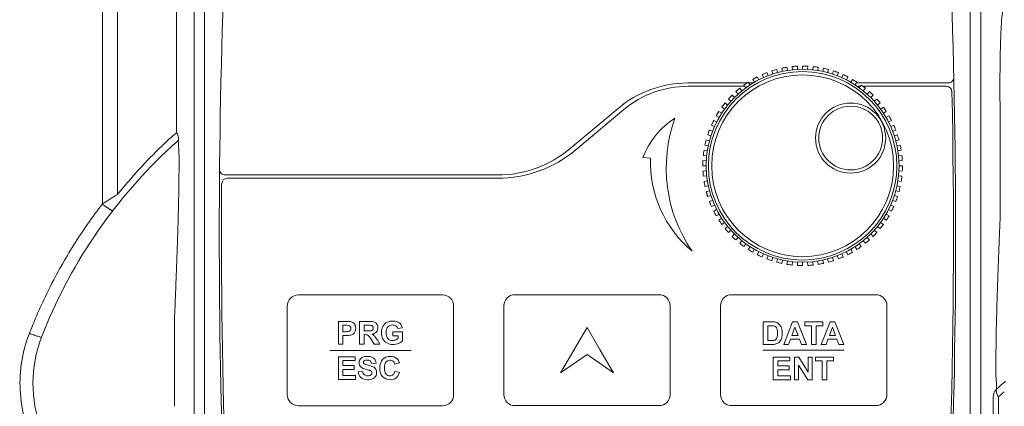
# Model space of a CAD drawing. Header units: millimetres. Extents: x -473 to 23648, y -382 to 1866.
# Tile 191 of 256: x 6245 to 6334, y 291 to 326. Entities that reach past the tile are written whole.
import ezdxf

# ---------------------------------------------------------------- set-up
doc = ezdxf.new("R2010")
doc.units = ezdxf.units.MM
doc.header["$LTSCALE"] = 80
doc.layers.get('0').update_dxf_attribs({"linetype": 'CONTINUOUS'})
doc.layers.add('09_ALL_ROUNDS', color=7, linetype='CONTINUOUS')
doc.layers.add('layer 1', color=7, linetype='CONTINUOUS')

msp = doc.modelspace()

# ---------------------------------------------------------------- linework, layer by layer
at = {"color": 0, "linetype": 'Continuous', "lineweight": 0}
for p, q in [((6261, 359.819), (6261, 254.419)), ((6261.951, 359.82), (6261.951, 254.42)), ((6330.997, 254.42), (6330.997, 359.82)), ((6331.948, 254.42), (6331.948, 359.82)), ((6313.093, 321.646), (6313.545, 321.78)), ((6314.003, 321.89), (6314.466, 321.976)), ((6314.933, 322.038), (6315.403, 322.075)), ((6316.815, 322.038), (6317.282, 321.976)), ((6317.745, 321.89), (6318.203, 321.78)), ((6318.655, 321.646), (6319.099, 321.489)), ((6310.859, 320.557), (6305.534, 320.557)), ((6310.584, 320.368), (6310.972, 320.635)), ((6311.415, 320.557), (6311.023, 320.557)), ((6311.374, 320.881), (6311.788, 321.106)), ((6320.374, 320.881), (6320.776, 320.635)), ((6329.013, 320.557), (6320.725, 320.557)), ((6310.664, 320.257), (6305.534, 320.257)), ((6309.852, 319.775), (6310.21, 320.081)), ((6321.084, 320.257), (6320.8, 320.257)), ((6321.164, 320.368), (6321.538, 320.081)), ((6328.842, 320.257), (6321.308, 320.257)), ((6321.896, 319.775), (6322.238, 319.451)), ((6308.593, 318.377), (6308.88, 318.751)), ((6299.235, 318.265), (6294.92, 314.644)), ((6299.749, 318.152), (6295.434, 314.531)), ((6308.08, 317.587), (6308.326, 317.989)), ((6323.155, 318.377), (6323.422, 317.989)), ((6307.652, 316.748), (6307.855, 317.173)), ((6333.702, 308.832), (6333.702, 316.92)), ((6306.874, 313.087), (6306.886, 313.558)), ((6288.363, 312.257), (6263.801, 312.257)), ((6288.363, 311.957), (6263.991, 311.957)), ((6307.314, 310.306), (6307.181, 310.758)), ((6253.989, 310.439), (6254.099, 310.508)), ((6259.246, 299.48), (6259.246, 291.392)), ((6333.063, 292.238), (6333.062, 252.821))]:
    msp.add_line(p, q, dxfattribs=at)
for radius in [8.5, 8.2]:
    msp.add_circle((6315.874, 313.087), radius, dxfattribs=at)
for centre, radius, start, end in [((6886.074, 306.922), 622.8, 175.51072, 184.474232), ((5706.874, 306.922), 622.8, 355.525768, 4.48928), ((6315.874, 313.087), 9, 111, 114), ((6315.874, 313.087), 9, 87, 90), ((6305.534, 310.757), 9.8, 90, 130), ((6315.874, 313.087), 9, 63, 66), ((6329.013, 321.057), 0.5, 270, 1.30158), ((6305.534, 311.257), 9, 90, 130), ((5706.874, 306.922), 622.6, 355.525768, 1.182237), ((6328.842, 319.757), 0.5, 1.18224, 90), ((6315.874, 313.087), 9, 135, 138), ((6315.874, 313.087), 9, 39, 42), ((6315.874, 313.087), 9, 27, 30), ((6274.032, 298.67), 22.722, 130.0006, 130.99434), ((6315.874, 313.087), 9, 21, 24), ((6274.801, 297.8), 23.883, 131.7437, 133.41933), ((6274.344, 298.31), 23.199, 130.99352, 131.73918), ((6274.551, 297.528), 23.28, 130.12055, 131.79684), ((6315.874, 313.087), 9, 15, 18), ((6290.143, 281.003), 46, 133.40868, 158.81927), ((6290.699, 280.993), 47.017, 133.9097, 141.11673), ((6290.693, 281), 47.009, 133.41384, 133.9098), ((6275.316, 296.68), 24.422, 132.51038, 133.41026), ((6274.999, 297.025), 23.954, 131.79229, 132.50975), ((6288.363, 322.457), 10.2, 270, 310), ((6288.363, 322.957), 11, 270, 310), ((6315.874, 313.087), 9, 9, 12), ((6315.874, 313.087), 9, 4.49986, 6), ((6263.801, 312.757), 0.5, 179.46272, 270), ((6315.874, 313.087), 9, 357, 0), ((6263.991, 311.457), 0.5, 90, 179.58228), ((6315.874, 313.087), 9, 352.49999, 354), ((6886.074, 306.922), 622.6, 179.582278, 184.474232), ((6315.874, 313.087), 9, 345, 348), ((6315.874, 313.087), 9, 339, 342), ((6315.874, 313.087), 9, 333, 336), ((6315.874, 313.087), 9, 321, 322.49999), ((6315.874, 313.087), 9, 310.5, 312), ((6315.874, 313.087), 9, 280.49999, 282), ((6257.974, 293.469), 11.5, 158.81927, 242.18186), ((6318.26, 310.949), 23.493, 310.11726, 311.80724), ((6317.813, 311.452), 24.166, 311.80281, 312.55348), ((6318.802, 309.795), 22.914, 309.98327, 310.96195), ((6318.493, 310.151), 23.385, 310.9613, 311.73677)]:
    msp.add_arc(centre, radius, start, end, dxfattribs=at)
for points, knots in [([(6259.426, 316.075), (6259.426, 319.028), (6259.427, 325.183), (6259.428, 334.643), (6259.429, 344.431), (6259.429, 351.016), (6259.429, 354.296)], [0, 0, 0, 0, 8.858899, 18.463337, 28.381999, 38.220486, 38.220486, 38.220486, 38.220486]), ([(6252.736, 309.642), (6252.736, 311.989), (6252.735, 316.575), (6252.734, 323.388), (6252.734, 330.138), (6252.734, 337.048), (6252.734, 344.296), (6252.734, 349.258), (6252.734, 351.821)], [0, 0, 0, 0, 7.04184, 13.757592, 20.438047, 27.293405, 34.488366, 42.179679, 42.179679, 42.179679, 42.179679]), ([(6254.099, 310.508), (6254.099, 313.232), (6254.1, 318.572), (6254.1, 326.563), (6254.1, 334.61), (6254.1, 343.041), (6254.1, 348.822), (6254.1, 351.821)], [0, 0, 0, 0, 8.17278, 16.020098, 23.972906, 32.314085, 41.313525, 41.313525, 41.313525, 41.313525]), ([(6333.702, 316.92), (6333.685, 317.624), (6333.666, 319.022), (6333.665, 321.053), (6333.687, 322.904), (6333.725, 324.437), (6333.776, 325.575), (6333.821, 326.332), (6333.878, 326.76), (6333.906, 326.963), (6333.938, 327.013)], [0, 0, 0, 0, 2.111983, 4.195562, 6.091027, 7.667992, 8.792091, 9.516188, 9.928383, 10.106499, 10.106499, 10.106499, 10.106499]), ([(6259.426, 316.075), (6259.487, 315.981), (6259.569, 315.796), (6259.632, 315.538), (6259.591, 315.378), (6259.55, 315.33)], [0, 0, 0, 0, 0.3365161, 0.6009889, 0.7903306, 0.7903306, 0.7903306, 0.7903306]), ([(6259.55, 315.33), (6259.612, 315.238), (6259.59, 314.821), (6259.665, 314.005), (6259.642, 312.618), (6259.632, 310.845), (6259.584, 308.884), (6259.53, 306.972), (6259.47, 305.204), (6259.41, 303.58), (6259.353, 302.098), (6259.298, 300.747), (6259.263, 299.889), (6259.246, 299.48)], [0, 0, 0, 0, 0.333973, 1.157276, 2.533684, 4.445184, 6.49817, 8.411551, 10.183629, 11.805515, 13.286452, 14.634803, 15.862276, 15.862276, 15.862276, 15.862276]), ([(6252.736, 309.642), (6252.878, 309.734), (6253.173, 309.925), (6253.591, 310.191), (6253.868, 310.364), (6253.989, 310.439)], [0, 0, 0, 0, 0.507142, 1.056261, 1.485257, 1.485257, 1.485257, 1.485257]), ([(6246.154, 297.982), (6246.692, 299.366), (6247.905, 302.093), (6250.107, 305.997), (6251.821, 308.455), (6252.736, 309.642)], [0, 0, 0, 0, 4.455599, 8.936024, 13.430127, 13.430127, 13.430127, 13.430127]), ([(6252.736, 309.642), (6252.845, 309.556), (6253.048, 309.405), (6253.343, 309.189), (6253.513, 309.107), (6253.651, 309.009), (6253.67, 309.034)], [0, 0, 0, 0, 0.415427, 0.778277, 1.026287, 1.120603, 1.120603, 1.120603, 1.120603]), ([(6333.398, 292.983), (6333.336, 293.076), (6333.358, 293.494), (6333.283, 294.311), (6333.305, 295.698), (6333.316, 297.472), (6333.364, 299.432), (6333.419, 301.343), (6333.478, 303.11), (6333.538, 304.733), (6333.595, 306.215), (6333.65, 307.566), (6333.685, 308.423), (6333.702, 308.832)], [0, 0, 0, 0, 0.335352, 1.159883, 2.537421, 4.448974, 6.501051, 8.413475, 10.18468, 11.805808, 13.286094, 14.633892, 15.860899, 15.860899, 15.860899, 15.860899]), ([(6251.993, 282.41), (6251.226, 282.813), (6249.772, 283.782), (6247.945, 285.648), (6246.543, 287.846), (6245.625, 290.286), (6245.229, 292.871), (6245.379, 295.485), (6245.84, 297.174), (6246.154, 297.982)], [0, 0, 0, 0, 2.600735, 5.197227, 7.779768, 10.367086, 12.961359, 15.568157, 18.168269, 18.168269, 18.168269, 18.168269]), ([(6246.154, 297.982), (6246.286, 297.929), (6246.53, 297.839), (6246.885, 297.699), (6247.075, 297.674), (6247.239, 297.594), (6247.251, 297.624)], [0, 0, 0, 0, 0.42671, 0.803437, 1.061829, 1.156973, 1.156973, 1.156973, 1.156973]), ([(6333.063, 292.238), (6333.063, 292.331), (6333.09, 292.519), (6333.206, 292.777), (6333.328, 292.921), (6333.398, 292.983)], [0, 0, 0, 0, 0.2795448, 0.5592186, 0.8389869, 0.8389869, 0.8389869, 0.8389869]), ([(6333.525, 292.238), (6333.464, 292.332), (6333.381, 292.517), (6333.318, 292.775), (6333.357, 292.935), (6333.398, 292.983)], [0, 0, 0, 0, 0.3374737, 0.6023862, 0.7912452, 0.7912452, 0.7912452, 0.7912452]), ([(6333.525, 292.238), (6333.526, 289.98), (6333.527, 285.686), (6333.528, 279.549), (6333.53, 273.997), (6333.531, 268.961), (6333.533, 264.379), (6333.535, 260.198), (6333.537, 256.389), (6333.538, 253.97), (6333.539, 252.82)], [0, 0, 0, 0, 6.772689, 12.88158, 18.412822, 23.426777, 27.989687, 32.160662, 35.968839, 39.417299, 39.417299, 39.417299, 39.417299])]:
    msp.add_open_spline(points, degree=3, knots=knots, dxfattribs=at)
at = {"layer": '09_ALL_ROUNDS', "color": 0, "linetype": 'Continuous', "lineweight": 0}
for p, q in [((6312.649, 321.489), (6312.756, 321.209)), ((6313.186, 321.361), (6313.093, 321.646)), ((6313.545, 321.78), (6313.622, 321.49)), ((6314.065, 321.597), (6314.003, 321.89)), ((6314.466, 321.976), (6314.513, 321.68)), ((6314.965, 321.739), (6314.933, 322.038)), ((6315.403, 322.075), (6315.419, 321.775)), ((6315.874, 321.787), (6315.874, 322.087)), ((6316.345, 322.075), (6316.329, 321.775)), ((6316.783, 321.739), (6316.815, 322.038)), ((6317.282, 321.976), (6317.235, 321.68)), ((6317.683, 321.597), (6317.745, 321.89)), ((6318.203, 321.78), (6318.126, 321.49)), ((6318.562, 321.361), (6318.655, 321.646)), ((6319.099, 321.489), (6318.992, 321.209)), ((6310.972, 320.635), (6311.136, 320.383)), ((6311.524, 320.621), (6311.374, 320.881)), ((6311.788, 321.106), (6311.924, 320.839)), ((6312.335, 321.035), (6312.213, 321.309)), ((6319.413, 321.035), (6319.535, 321.309)), ((6319.96, 321.106), (6319.824, 320.839)), ((6320.224, 320.621), (6320.374, 320.881)), ((6320.776, 320.635), (6320.612, 320.383)), ((6310.053, 319.552), (6309.852, 319.775)), ((6310.21, 320.081), (6310.399, 319.848)), ((6310.76, 320.125), (6310.584, 320.368)), ((6320.988, 320.125), (6321.164, 320.368)), ((6321.538, 320.081), (6321.349, 319.848)), ((6321.695, 319.552), (6321.896, 319.775)), ((6308.88, 318.751), (6309.113, 318.562)), ((6309.409, 318.908), (6309.186, 319.109)), ((6309.51, 319.451), (6309.722, 319.239)), ((6322.238, 319.451), (6322.026, 319.239)), ((6322.339, 318.908), (6322.562, 319.109)), ((6322.868, 318.751), (6322.635, 318.562)), ((6308.326, 317.989), (6308.578, 317.825)), ((6308.836, 318.201), (6308.593, 318.377)), ((6322.912, 318.201), (6323.155, 318.377)), ((6323.422, 317.989), (6323.17, 317.825)), ((6307.855, 317.173), (6308.122, 317.037)), ((6308.34, 317.437), (6308.08, 317.587)), ((6323.408, 317.437), (6323.668, 317.587)), ((6323.893, 317.173), (6323.626, 317.037)), ((6307.472, 316.312), (6307.752, 316.205)), ((6307.926, 316.626), (6307.652, 316.748)), ((6323.822, 316.626), (6324.096, 316.748)), ((6324.276, 316.312), (6323.996, 316.205)), ((6307.181, 315.416), (6307.47, 315.339)), ((6307.6, 315.775), (6307.314, 315.868)), ((6324.148, 315.775), (6324.433, 315.868)), ((6324.567, 315.416), (6324.278, 315.339)), ((6306.985, 314.495), (6307.281, 314.448)), ((6307.364, 314.896), (6307.071, 314.958)), ((6324.384, 314.896), (6324.677, 314.958)), ((6324.763, 314.495), (6324.467, 314.448)), ((6306.886, 313.558), (6307.186, 313.542)), ((6307.222, 313.996), (6306.923, 314.028)), ((6324.526, 313.996), (6324.825, 314.028)), ((6324.862, 313.558), (6324.562, 313.542)), ((6307.174, 313.087), (6306.874, 313.087)), ((6306.886, 312.616), (6307.186, 312.632)), ((6324.862, 312.616), (6324.562, 312.632)), ((6324.574, 313.087), (6324.874, 313.087)), ((6307.222, 312.178), (6306.923, 312.146)), ((6306.985, 311.679), (6307.281, 311.726)), ((6324.763, 311.679), (6324.467, 311.726)), ((6324.526, 312.178), (6324.825, 312.146)), ((6307.364, 311.278), (6307.071, 311.216)), ((6307.181, 310.758), (6307.47, 310.835)), ((6324.567, 310.758), (6324.278, 310.835)), ((6324.384, 311.278), (6324.677, 311.216)), ((6307.6, 310.398), (6307.314, 310.306)), ((6307.472, 309.862), (6307.752, 309.969)), ((6324.276, 309.862), (6323.996, 309.969)), ((6324.148, 310.398), (6324.433, 310.306)), ((6307.926, 309.548), (6307.652, 309.426)), ((6307.855, 309.001), (6308.122, 309.137)), ((6323.893, 309.001), (6323.626, 309.137)), ((6323.822, 309.548), (6324.096, 309.426)), ((6308.34, 308.737), (6308.08, 308.587)), ((6308.326, 308.185), (6308.578, 308.349)), ((6323.422, 308.185), (6323.17, 308.349)), ((6323.408, 308.737), (6323.668, 308.587)), ((6308.836, 307.973), (6308.593, 307.797)), ((6308.88, 307.423), (6309.113, 307.612)), ((6309.409, 307.265), (6309.186, 307.065)), ((6322.339, 307.265), (6322.562, 307.065)), ((6322.868, 307.423), (6322.635, 307.612)), ((6322.912, 307.973), (6323.155, 307.797)), ((6309.51, 306.723), (6309.722, 306.935)), ((6310.053, 306.622), (6309.852, 306.399)), ((6310.21, 306.093), (6310.399, 306.326)), ((6321.538, 306.093), (6321.349, 306.326)), ((6321.695, 306.622), (6321.896, 306.399)), ((6322.238, 306.723), (6322.026, 306.935)), ((6310.76, 306.048), (6310.584, 305.806)), ((6310.972, 305.539), (6311.136, 305.79)), ((6311.524, 305.553), (6311.374, 305.293)), ((6320.224, 305.553), (6320.374, 305.293)), ((6320.776, 305.539), (6320.612, 305.79)), ((6320.988, 306.048), (6321.164, 305.806)), ((6311.788, 305.068), (6311.924, 305.335)), ((6312.335, 305.139), (6312.213, 304.865)), ((6312.649, 304.685), (6312.756, 304.965)), ((6313.186, 304.813), (6313.093, 304.527)), ((6313.545, 304.394), (6313.622, 304.683)), ((6314.065, 304.577), (6314.003, 304.284)), ((6317.683, 304.577), (6317.745, 304.284)), ((6318.203, 304.394), (6318.126, 304.683)), ((6318.562, 304.813), (6318.655, 304.527)), ((6319.099, 304.685), (6318.992, 304.965)), ((6319.413, 305.139), (6319.535, 304.865)), ((6319.96, 305.068), (6319.824, 305.335)), ((6314.466, 304.198), (6314.513, 304.494)), ((6314.965, 304.435), (6314.933, 304.136)), ((6315.403, 304.099), (6315.419, 304.399)), ((6315.874, 304.387), (6315.874, 304.087)), ((6316.345, 304.099), (6316.329, 304.399)), ((6316.783, 304.435), (6316.815, 304.136)), ((6317.282, 304.198), (6317.235, 304.494))]:
    msp.add_line(p, q, dxfattribs=at)
for centre, radius in [((6315.874, 313.087), 8.7), ((6320.204, 315.587), 3.162), ((6320.204, 315.587), 2.875)]:
    msp.add_circle(centre, radius, dxfattribs=at)
for start, end in [(111, 114), (105, 108), (99, 102), (93, 96), (87, 90), (81, 84), (75, 78), (69, 72), (123, 126), (117, 120), (63, 66), (57, 60), (129, 132), (51, 54), (45, 48), (141, 144), (135, 138), (39, 42), (147, 150), (33, 36), (153, 156), (27, 30), (159, 162), (21, 24), (165, 168), (15, 18), (171, 174), (9, 12), (177, 180), (3, 6), (183, 186), (357, 0), (189, 192), (351, 354), (195, 198), (345, 348), (201, 204), (339, 342), (207, 210), (333, 336), (213, 216), (327, 330), (219, 222), (321, 324), (225, 228), (309, 312), (315, 318), (231, 234), (237, 240), (303, 306), (243, 246), (249, 252), (285, 288), (291, 294), (297, 300), (255, 258), (261, 264), (267, 270), (273, 276), (279, 282)]:
    msp.add_arc((6315.874, 313.087), 9, start, end, dxfattribs=at)
at = {"layer": 'layer 1', "color": 0, "lineweight": 0}
for points, knots in [([(6305.911, 305.389), (6303.489, 308.897), (6302.91, 313.36), (6304.357, 317.371), (6304.357, 317.371), (6303.034, 316.537), (6302.022, 315.291), (6301.478, 313.824), (6301.478, 313.824), (6301.478, 313.824), (6302.165, 313.782), (6302.165, 313.782), (6302.165, 313.782), (6302.049, 310.556), (6303.433, 307.457), (6305.911, 305.389)], [0, 0, 0, 0, 0.25, 0.25, 0.25, 0.25, 0.5, 0.5, 0.5, 0.5, 0.75, 0.75, 0.75, 0.75, 1, 1, 1, 1]), ([(6270.409, 301.436), (6270.409, 301.436), (6283.409, 301.436), (6283.409, 301.436), (6283.409, 301.436), (6283.959, 301.436), (6284.409, 300.986), (6284.409, 300.436), (6284.409, 300.436), (6284.409, 300.436), (6284.409, 292.436), (6284.409, 292.436), (6284.409, 292.436), (6284.409, 291.886), (6283.959, 291.436), (6283.409, 291.436), (6283.409, 291.436), (6283.409, 291.436), (6270.409, 291.436), (6270.409, 291.436), (6270.409, 291.436), (6269.859, 291.436), (6269.409, 291.886), (6269.409, 292.436), (6269.409, 292.436), (6269.409, 292.436), (6269.409, 300.436), (6269.409, 300.436), (6269.409, 300.436), (6269.409, 300.986), (6269.859, 301.436), (6270.409, 301.436)], [0, 0, 0, 0, 0.125, 0.125, 0.125, 0.125, 0.25, 0.25, 0.25, 0.25, 0.375, 0.375, 0.375, 0.375, 0.5, 0.5, 0.5, 0.5, 0.625, 0.625, 0.625, 0.625, 0.75, 0.75, 0.75, 0.75, 0.875, 0.875, 0.875, 0.875, 1, 1, 1, 1]), ([(6289.933, 301.457), (6289.933, 301.457), (6302.933, 301.457), (6302.933, 301.457), (6302.933, 301.457), (6303.483, 301.457), (6303.933, 301.007), (6303.933, 300.457), (6303.933, 300.457), (6303.933, 300.457), (6303.933, 292.457), (6303.933, 292.457), (6303.933, 292.457), (6303.933, 291.907), (6303.483, 291.457), (6302.933, 291.457), (6302.933, 291.457), (6302.933, 291.457), (6289.933, 291.457), (6289.933, 291.457), (6289.933, 291.457), (6289.383, 291.457), (6288.933, 291.907), (6288.933, 292.457), (6288.933, 292.457), (6288.933, 292.457), (6288.933, 300.457), (6288.933, 300.457), (6288.933, 300.457), (6288.933, 301.007), (6289.383, 301.457), (6289.933, 301.457)], [0, 0, 0, 0, 0.125, 0.125, 0.125, 0.125, 0.25, 0.25, 0.25, 0.25, 0.375, 0.375, 0.375, 0.375, 0.5, 0.5, 0.5, 0.5, 0.625, 0.625, 0.625, 0.625, 0.75, 0.75, 0.75, 0.75, 0.875, 0.875, 0.875, 0.875, 1, 1, 1, 1]), ([(6309.474, 301.457), (6309.474, 301.457), (6322.474, 301.457), (6322.474, 301.457), (6322.474, 301.457), (6323.024, 301.457), (6323.474, 301.007), (6323.474, 300.457), (6323.474, 300.457), (6323.474, 300.457), (6323.474, 292.457), (6323.474, 292.457), (6323.474, 292.457), (6323.474, 291.907), (6323.024, 291.457), (6322.474, 291.457), (6322.474, 291.457), (6322.474, 291.457), (6309.474, 291.457), (6309.474, 291.457), (6309.474, 291.457), (6308.924, 291.457), (6308.474, 291.907), (6308.474, 292.457), (6308.474, 292.457), (6308.474, 292.457), (6308.474, 300.457), (6308.474, 300.457), (6308.474, 300.457), (6308.474, 301.007), (6308.924, 301.457), (6309.474, 301.457)], [0, 0, 0, 0, 0.125, 0.125, 0.125, 0.125, 0.25, 0.25, 0.25, 0.25, 0.375, 0.375, 0.375, 0.375, 0.5, 0.5, 0.5, 0.5, 0.625, 0.625, 0.625, 0.625, 0.75, 0.75, 0.75, 0.75, 0.875, 0.875, 0.875, 0.875, 1, 1, 1, 1]), ([(6274.012, 297.008), (6274.012, 297.008), (6274.012, 299.048), (6274.012, 299.048), (6274.012, 299.048), (6274.012, 299.048), (6274.673, 299.048), (6274.673, 299.048), (6274.673, 299.048), (6274.923, 299.048), (6275.086, 299.038), (6275.162, 299.017), (6275.162, 299.017), (6275.279, 298.987), (6275.377, 298.92), (6275.456, 298.818), (6275.456, 298.818), (6275.535, 298.715), (6275.574, 298.583), (6275.574, 298.421), (6275.574, 298.421), (6275.574, 298.295), (6275.552, 298.19), (6275.506, 298.105), (6275.506, 298.105), (6275.46, 298.019), (6275.403, 297.952), (6275.333, 297.904), (6275.333, 297.904), (6275.263, 297.855), (6275.192, 297.823), (6275.12, 297.807), (6275.12, 297.807), (6275.021, 297.788), (6274.879, 297.778), (6274.692, 297.778), (6274.692, 297.778), (6274.692, 297.778), (6274.424, 297.778), (6274.424, 297.778), (6274.424, 297.778), (6274.424, 297.778), (6274.424, 297.008), (6274.424, 297.008), (6274.424, 297.008), (6274.424, 297.008), (6274.012, 297.008), (6274.012, 297.008)], [0, 0, 0, 0, 0.083333, 0.083333, 0.083333, 0.083333, 0.166667, 0.166667, 0.166667, 0.166667, 0.25, 0.25, 0.25, 0.25, 0.333333, 0.333333, 0.333333, 0.333333, 0.416667, 0.416667, 0.416667, 0.416667, 0.5, 0.5, 0.5, 0.5, 0.583333, 0.583333, 0.583333, 0.583333, 0.666667, 0.666667, 0.666667, 0.666667, 0.75, 0.75, 0.75, 0.75, 0.833333, 0.833333, 0.833333, 0.833333, 0.916667, 0.916667, 0.916667, 0.916667, 1, 1, 1, 1]), ([(6275.914, 297.008), (6275.914, 297.008), (6275.914, 299.048), (6275.914, 299.048), (6275.914, 299.048), (6275.914, 299.048), (6276.781, 299.048), (6276.781, 299.048), (6276.781, 299.048), (6276.999, 299.048), (6277.157, 299.029), (6277.256, 298.993), (6277.256, 298.993), (6277.354, 298.956), (6277.434, 298.891), (6277.493, 298.798), (6277.493, 298.798), (6277.552, 298.704), (6277.582, 298.597), (6277.582, 298.476), (6277.582, 298.476), (6277.582, 298.323), (6277.537, 298.197), (6277.447, 298.097), (6277.447, 298.097), (6277.357, 297.998), (6277.222, 297.934), (6277.043, 297.909), (6277.043, 297.909), (6277.133, 297.856), (6277.206, 297.8), (6277.264, 297.737), (6277.264, 297.737), (6277.322, 297.675), (6277.4, 297.565), (6277.498, 297.406), (6277.498, 297.406), (6277.498, 297.406), (6277.748, 297.008), (6277.748, 297.008), (6277.748, 297.008), (6277.748, 297.008), (6277.255, 297.008), (6277.255, 297.008), (6277.255, 297.008), (6277.255, 297.008), (6276.957, 297.452), (6276.957, 297.452), (6276.957, 297.452), (6276.851, 297.611), (6276.779, 297.711), (6276.74, 297.752), (6276.74, 297.752), (6276.701, 297.793), (6276.66, 297.821), (6276.616, 297.837), (6276.616, 297.837), (6276.573, 297.852), (6276.504, 297.86), (6276.409, 297.86), (6276.409, 297.86), (6276.409, 297.86), (6276.326, 297.86), (6276.326, 297.86), (6276.326, 297.86), (6276.326, 297.86), (6276.326, 297.008), (6276.326, 297.008), (6276.326, 297.008), (6276.326, 297.008), (6275.914, 297.008), (6275.914, 297.008)], [0, 0, 0, 0, 0.055556, 0.055556, 0.055556, 0.055556, 0.111111, 0.111111, 0.111111, 0.111111, 0.166667, 0.166667, 0.166667, 0.166667, 0.222222, 0.222222, 0.222222, 0.222222, 0.277778, 0.277778, 0.277778, 0.277778, 0.333333, 0.333333, 0.333333, 0.333333, 0.388889, 0.388889, 0.388889, 0.388889, 0.444444, 0.444444, 0.444444, 0.444444, 0.5, 0.5, 0.5, 0.5, 0.555556, 0.555556, 0.555556, 0.555556, 0.611111, 0.611111, 0.611111, 0.611111, 0.666667, 0.666667, 0.666667, 0.666667, 0.722222, 0.722222, 0.722222, 0.722222, 0.777778, 0.777778, 0.777778, 0.777778, 0.833333, 0.833333, 0.833333, 0.833333, 0.888889, 0.888889, 0.888889, 0.888889, 0.944444, 0.944444, 0.944444, 0.944444, 1, 1, 1, 1]), ([(6274.424, 298.703), (6274.424, 298.703), (6274.424, 298.124), (6274.424, 298.124), (6274.424, 298.124), (6274.424, 298.124), (6274.649, 298.124), (6274.649, 298.124), (6274.649, 298.124), (6274.811, 298.124), (6274.92, 298.135), (6274.975, 298.156), (6274.975, 298.156), (6275.029, 298.178), (6275.072, 298.211), (6275.103, 298.256), (6275.103, 298.256), (6275.134, 298.302), (6275.15, 298.355), (6275.15, 298.415), (6275.15, 298.415), (6275.15, 298.489), (6275.128, 298.55), (6275.084, 298.599), (6275.084, 298.599), (6275.041, 298.647), (6274.986, 298.677), (6274.919, 298.689), (6274.919, 298.689), (6274.87, 298.698), (6274.771, 298.703), (6274.623, 298.703), (6274.623, 298.703), (6274.623, 298.703), (6274.424, 298.703), (6274.424, 298.703)], [0, 0, 0, 0, 0.111111, 0.111111, 0.111111, 0.111111, 0.222222, 0.222222, 0.222222, 0.222222, 0.333333, 0.333333, 0.333333, 0.333333, 0.444444, 0.444444, 0.444444, 0.444444, 0.555556, 0.555556, 0.555556, 0.555556, 0.666667, 0.666667, 0.666667, 0.666667, 0.777778, 0.777778, 0.777778, 0.777778, 0.888889, 0.888889, 0.888889, 0.888889, 1, 1, 1, 1]), ([(6276.326, 298.186), (6276.326, 298.186), (6276.63, 298.186), (6276.63, 298.186), (6276.63, 298.186), (6276.828, 298.186), (6276.951, 298.194), (6277.001, 298.21), (6277.001, 298.21), (6277.049, 298.227), (6277.088, 298.256), (6277.116, 298.297), (6277.116, 298.297), (6277.143, 298.338), (6277.158, 298.388), (6277.158, 298.45), (6277.158, 298.45), (6277.158, 298.518), (6277.139, 298.574), (6277.103, 298.616), (6277.103, 298.616), (6277.066, 298.658), (6277.014, 298.685), (6276.947, 298.696), (6276.947, 298.696), (6276.914, 298.7), (6276.814, 298.703), (6276.647, 298.703), (6276.647, 298.703), (6276.647, 298.703), (6276.326, 298.703), (6276.326, 298.703), (6276.326, 298.703), (6276.326, 298.703), (6276.326, 298.186), (6276.326, 298.186)], [0, 0, 0, 0, 0.111111, 0.111111, 0.111111, 0.111111, 0.222222, 0.222222, 0.222222, 0.222222, 0.333333, 0.333333, 0.333333, 0.333333, 0.444444, 0.444444, 0.444444, 0.444444, 0.555556, 0.555556, 0.555556, 0.555556, 0.666667, 0.666667, 0.666667, 0.666667, 0.777778, 0.777778, 0.777778, 0.777778, 0.888889, 0.888889, 0.888889, 0.888889, 1, 1, 1, 1]), ([(6278.919, 297.758), (6278.919, 297.758), (6278.919, 298.102), (6278.919, 298.102), (6278.919, 298.102), (6278.919, 298.102), (6279.807, 298.102), (6279.807, 298.102), (6279.807, 298.102), (6279.807, 298.102), (6279.807, 297.289), (6279.807, 297.289), (6279.807, 297.289), (6279.72, 297.206), (6279.595, 297.132), (6279.431, 297.069), (6279.431, 297.069), (6279.268, 297.006), (6279.102, 296.974), (6278.934, 296.974), (6278.934, 296.974), (6278.721, 296.974), (6278.535, 297.018), (6278.376, 297.108), (6278.376, 297.108), (6278.218, 297.197), (6278.098, 297.325), (6278.019, 297.492), (6278.019, 297.492), (6277.939, 297.658), (6277.899, 297.839), (6277.899, 298.035), (6277.899, 298.035), (6277.899, 298.247), (6277.944, 298.436), (6278.032, 298.602), (6278.032, 298.602), (6278.122, 298.766), (6278.252, 298.893), (6278.424, 298.981), (6278.424, 298.981), (6278.554, 299.049), (6278.717, 299.083), (6278.912, 299.083), (6278.912, 299.083), (6279.165, 299.083), (6279.363, 299.029), (6279.505, 298.924), (6279.505, 298.924), (6279.648, 298.817), (6279.739, 298.67), (6279.78, 298.483), (6279.78, 298.483), (6279.78, 298.483), (6279.371, 298.406), (6279.371, 298.406), (6279.371, 298.406), (6279.342, 298.507), (6279.288, 298.586), (6279.209, 298.644), (6279.209, 298.644), (6279.129, 298.702), (6279.031, 298.731), (6278.912, 298.731), (6278.912, 298.731), (6278.732, 298.731), (6278.589, 298.674), (6278.483, 298.56), (6278.483, 298.56), (6278.376, 298.445), (6278.324, 298.276), (6278.324, 298.052), (6278.324, 298.052), (6278.324, 297.81), (6278.377, 297.628), (6278.485, 297.507), (6278.485, 297.507), (6278.592, 297.386), (6278.733, 297.326), (6278.908, 297.326), (6278.908, 297.326), (6278.994, 297.326), (6279.081, 297.343), (6279.167, 297.376), (6279.167, 297.376), (6279.254, 297.41), (6279.328, 297.451), (6279.391, 297.499), (6279.391, 297.499), (6279.391, 297.499), (6279.391, 297.758), (6279.391, 297.758), (6279.391, 297.758), (6279.391, 297.758), (6278.919, 297.758), (6278.919, 297.758)], [0, 0, 0, 0, 0.041667, 0.041667, 0.041667, 0.041667, 0.083333, 0.083333, 0.083333, 0.083333, 0.125, 0.125, 0.125, 0.125, 0.166667, 0.166667, 0.166667, 0.166667, 0.208333, 0.208333, 0.208333, 0.208333, 0.25, 0.25, 0.25, 0.25, 0.291667, 0.291667, 0.291667, 0.291667, 0.333333, 0.333333, 0.333333, 0.333333, 0.375, 0.375, 0.375, 0.375, 0.416667, 0.416667, 0.416667, 0.416667, 0.458333, 0.458333, 0.458333, 0.458333, 0.5, 0.5, 0.5, 0.5, 0.541667, 0.541667, 0.541667, 0.541667, 0.583333, 0.583333, 0.583333, 0.583333, 0.625, 0.625, 0.625, 0.625, 0.666667, 0.666667, 0.666667, 0.666667, 0.708333, 0.708333, 0.708333, 0.708333, 0.75, 0.75, 0.75, 0.75, 0.791667, 0.791667, 0.791667, 0.791667, 0.833333, 0.833333, 0.833333, 0.833333, 0.875, 0.875, 0.875, 0.875, 0.916667, 0.916667, 0.916667, 0.916667, 0.958333, 0.958333, 0.958333, 0.958333, 1, 1, 1, 1]), ([(6296.433, 298.499), (6296.433, 298.499), (6297.629, 296.457), (6297.629, 296.457), (6297.629, 296.457), (6297.629, 296.457), (6298.826, 294.415), (6298.826, 294.415), (6298.826, 294.415), (6298.826, 294.415), (6296.433, 296.058), (6296.433, 296.058), (6296.433, 296.058), (6296.433, 296.058), (6294.04, 294.415), (6294.04, 294.415), (6294.04, 294.415), (6294.04, 294.415), (6295.237, 296.457), (6295.237, 296.457), (6295.237, 296.457), (6295.237, 296.457), (6296.433, 298.499), (6296.433, 298.499)], [0, 0, 0, 0, 0.166667, 0.166667, 0.166667, 0.166667, 0.333333, 0.333333, 0.333333, 0.333333, 0.5, 0.5, 0.5, 0.5, 0.666667, 0.666667, 0.666667, 0.666667, 0.833333, 0.833333, 0.833333, 0.833333, 1, 1, 1, 1]), ([(6312.326, 299.011), (6312.326, 299.011), (6313.078, 299.011), (6313.078, 299.011), (6313.078, 299.011), (6313.248, 299.011), (6313.377, 298.998), (6313.466, 298.972), (6313.466, 298.972), (6313.586, 298.937), (6313.689, 298.874), (6313.774, 298.784), (6313.774, 298.784), (6313.859, 298.694), (6313.924, 298.584), (6313.969, 298.454), (6313.969, 298.454), (6314.013, 298.323), (6314.035, 298.163), (6314.035, 297.972), (6314.035, 297.972), (6314.035, 297.804), (6314.014, 297.659), (6313.973, 297.538), (6313.973, 297.538), (6313.922, 297.389), (6313.849, 297.269), (6313.754, 297.178), (6313.754, 297.178), (6313.683, 297.108), (6313.587, 297.054), (6313.465, 297.015), (6313.465, 297.015), (6313.374, 296.986), (6313.253, 296.971), (6313.1, 296.971), (6313.1, 296.971), (6313.1, 296.971), (6312.326, 296.971), (6312.326, 296.971), (6312.326, 296.971), (6312.326, 296.971), (6312.326, 299.011), (6312.326, 299.011)], [0, 0, 0, 0, 0.090909, 0.090909, 0.090909, 0.090909, 0.181818, 0.181818, 0.181818, 0.181818, 0.272727, 0.272727, 0.272727, 0.272727, 0.363636, 0.363636, 0.363636, 0.363636, 0.454545, 0.454545, 0.454545, 0.454545, 0.545455, 0.545455, 0.545455, 0.545455, 0.636364, 0.636364, 0.636364, 0.636364, 0.727273, 0.727273, 0.727273, 0.727273, 0.818182, 0.818182, 0.818182, 0.818182, 0.909091, 0.909091, 0.909091, 0.909091, 1, 1, 1, 1]), ([(6312.737, 298.666), (6312.737, 298.666), (6312.737, 297.315), (6312.737, 297.315), (6312.737, 297.315), (6312.737, 297.315), (6313.045, 297.315), (6313.045, 297.315), (6313.045, 297.315), (6313.16, 297.315), (6313.243, 297.321), (6313.294, 297.335), (6313.294, 297.335), (6313.361, 297.351), (6313.416, 297.379), (6313.46, 297.419), (6313.46, 297.419), (6313.504, 297.459), (6313.54, 297.525), (6313.568, 297.616), (6313.568, 297.616), (6313.596, 297.708), (6313.61, 297.832), (6313.61, 297.99), (6313.61, 297.99), (6313.61, 298.148), (6313.596, 298.268), (6313.568, 298.353), (6313.568, 298.353), (6313.54, 298.437), (6313.501, 298.503), (6313.451, 298.55), (6313.451, 298.55), (6313.401, 298.598), (6313.337, 298.63), (6313.26, 298.646), (6313.26, 298.646), (6313.203, 298.66), (6313.09, 298.666), (6312.922, 298.666), (6312.922, 298.666), (6312.922, 298.666), (6312.737, 298.666), (6312.737, 298.666)], [0, 0, 0, 0, 0.090909, 0.090909, 0.090909, 0.090909, 0.181818, 0.181818, 0.181818, 0.181818, 0.272727, 0.272727, 0.272727, 0.272727, 0.363636, 0.363636, 0.363636, 0.363636, 0.454545, 0.454545, 0.454545, 0.454545, 0.545455, 0.545455, 0.545455, 0.545455, 0.636364, 0.636364, 0.636364, 0.636364, 0.727273, 0.727273, 0.727273, 0.727273, 0.818182, 0.818182, 0.818182, 0.818182, 0.909091, 0.909091, 0.909091, 0.909091, 1, 1, 1, 1]), ([(6316.224, 296.971), (6316.224, 296.971), (6315.776, 296.971), (6315.776, 296.971), (6315.776, 296.971), (6315.776, 296.971), (6315.598, 297.435), (6315.598, 297.435), (6315.598, 297.435), (6315.598, 297.435), (6314.782, 297.435), (6314.782, 297.435), (6314.782, 297.435), (6314.782, 297.435), (6314.614, 296.971), (6314.614, 296.971), (6314.614, 296.971), (6314.614, 296.971), (6314.177, 296.971), (6314.177, 296.971), (6314.177, 296.971), (6314.177, 296.971), (6314.972, 299.011), (6314.972, 299.011), (6314.972, 299.011), (6314.972, 299.011), (6315.407, 299.011), (6315.407, 299.011), (6315.407, 299.011), (6315.407, 299.011), (6316.224, 296.971), (6316.224, 296.971)], [0, 0, 0, 0, 0.125, 0.125, 0.125, 0.125, 0.25, 0.25, 0.25, 0.25, 0.375, 0.375, 0.375, 0.375, 0.5, 0.5, 0.5, 0.5, 0.625, 0.625, 0.625, 0.625, 0.75, 0.75, 0.75, 0.75, 0.875, 0.875, 0.875, 0.875, 1, 1, 1, 1]), ([(6315.466, 297.778), (6315.466, 297.778), (6315.185, 298.535), (6315.185, 298.535), (6315.185, 298.535), (6315.185, 298.535), (6314.909, 297.778), (6314.909, 297.778), (6314.909, 297.778), (6314.909, 297.778), (6315.466, 297.778), (6315.466, 297.778)], [0, 0, 0, 0, 0.333333, 0.333333, 0.333333, 0.333333, 0.666667, 0.666667, 0.666667, 0.666667, 1, 1, 1, 1]), ([(6316.69, 296.971), (6316.69, 296.971), (6316.69, 298.666), (6316.69, 298.666), (6316.69, 298.666), (6316.69, 298.666), (6316.085, 298.666), (6316.085, 298.666), (6316.085, 298.666), (6316.085, 298.666), (6316.085, 299.011), (6316.085, 299.011), (6316.085, 299.011), (6316.085, 299.011), (6317.706, 299.011), (6317.706, 299.011), (6317.706, 299.011), (6317.706, 299.011), (6317.706, 298.666), (6317.706, 298.666), (6317.706, 298.666), (6317.706, 298.666), (6317.102, 298.666), (6317.102, 298.666), (6317.102, 298.666), (6317.102, 298.666), (6317.102, 296.971), (6317.102, 296.971), (6317.102, 296.971), (6317.102, 296.971), (6316.69, 296.971), (6316.69, 296.971)], [0, 0, 0, 0, 0.125, 0.125, 0.125, 0.125, 0.25, 0.25, 0.25, 0.25, 0.375, 0.375, 0.375, 0.375, 0.5, 0.5, 0.5, 0.5, 0.625, 0.625, 0.625, 0.625, 0.75, 0.75, 0.75, 0.75, 0.875, 0.875, 0.875, 0.875, 1, 1, 1, 1]), ([(6319.6, 296.971), (6319.6, 296.971), (6319.151, 296.971), (6319.151, 296.971), (6319.151, 296.971), (6319.151, 296.971), (6318.973, 297.435), (6318.973, 297.435), (6318.973, 297.435), (6318.973, 297.435), (6318.158, 297.435), (6318.158, 297.435), (6318.158, 297.435), (6318.158, 297.435), (6317.99, 296.971), (6317.99, 296.971), (6317.99, 296.971), (6317.99, 296.971), (6317.553, 296.971), (6317.553, 296.971), (6317.553, 296.971), (6317.553, 296.971), (6318.347, 299.011), (6318.347, 299.011), (6318.347, 299.011), (6318.347, 299.011), (6318.783, 299.011), (6318.783, 299.011), (6318.783, 299.011), (6318.783, 299.011), (6319.6, 296.971), (6319.6, 296.971)], [0, 0, 0, 0, 0.125, 0.125, 0.125, 0.125, 0.25, 0.25, 0.25, 0.25, 0.375, 0.375, 0.375, 0.375, 0.5, 0.5, 0.5, 0.5, 0.625, 0.625, 0.625, 0.625, 0.75, 0.75, 0.75, 0.75, 0.875, 0.875, 0.875, 0.875, 1, 1, 1, 1]), ([(6318.841, 297.778), (6318.841, 297.778), (6318.56, 298.535), (6318.56, 298.535), (6318.56, 298.535), (6318.56, 298.535), (6318.285, 297.778), (6318.285, 297.778), (6318.285, 297.778), (6318.285, 297.778), (6318.841, 297.778), (6318.841, 297.778)], [0, 0, 0, 0, 0.333333, 0.333333, 0.333333, 0.333333, 0.666667, 0.666667, 0.666667, 0.666667, 1, 1, 1, 1]), ([(6274.012, 293.825), (6274.012, 293.825), (6274.012, 295.865), (6274.012, 295.865), (6274.012, 295.865), (6274.012, 295.865), (6275.524, 295.865), (6275.524, 295.865), (6275.524, 295.865), (6275.524, 295.865), (6275.524, 295.52), (6275.524, 295.52), (6275.524, 295.52), (6275.524, 295.52), (6274.424, 295.52), (6274.424, 295.52), (6274.424, 295.52), (6274.424, 295.52), (6274.424, 295.067), (6274.424, 295.067), (6274.424, 295.067), (6274.424, 295.067), (6275.448, 295.067), (6275.448, 295.067), (6275.448, 295.067), (6275.448, 295.067), (6275.448, 294.724), (6275.448, 294.724), (6275.448, 294.724), (6275.448, 294.724), (6274.424, 294.724), (6274.424, 294.724), (6274.424, 294.724), (6274.424, 294.724), (6274.424, 294.169), (6274.424, 294.169), (6274.424, 294.169), (6274.424, 294.169), (6275.563, 294.169), (6275.563, 294.169), (6275.563, 294.169), (6275.563, 294.169), (6275.563, 293.825), (6275.563, 293.825), (6275.563, 293.825), (6275.563, 293.825), (6274.012, 293.825), (6274.012, 293.825)], [0, 0, 0, 0, 0.083333, 0.083333, 0.083333, 0.083333, 0.166667, 0.166667, 0.166667, 0.166667, 0.25, 0.25, 0.25, 0.25, 0.333333, 0.333333, 0.333333, 0.333333, 0.416667, 0.416667, 0.416667, 0.416667, 0.5, 0.5, 0.5, 0.5, 0.583333, 0.583333, 0.583333, 0.583333, 0.666667, 0.666667, 0.666667, 0.666667, 0.75, 0.75, 0.75, 0.75, 0.833333, 0.833333, 0.833333, 0.833333, 0.916667, 0.916667, 0.916667, 0.916667, 1, 1, 1, 1]), ([(6275.808, 294.489), (6275.808, 294.489), (6276.209, 294.528), (6276.209, 294.528), (6276.209, 294.528), (6276.233, 294.393), (6276.282, 294.294), (6276.356, 294.231), (6276.356, 294.231), (6276.429, 294.168), (6276.528, 294.137), (6276.654, 294.137), (6276.654, 294.137), (6276.786, 294.137), (6276.887, 294.165), (6276.954, 294.221), (6276.954, 294.221), (6277.021, 294.277), (6277.055, 294.343), (6277.055, 294.418), (6277.055, 294.418), (6277.055, 294.466), (6277.04, 294.507), (6277.012, 294.541), (6277.012, 294.541), (6276.984, 294.575), (6276.935, 294.604), (6276.864, 294.629), (6276.864, 294.629), (6276.816, 294.646), (6276.706, 294.676), (6276.534, 294.718), (6276.534, 294.718), (6276.313, 294.773), (6276.159, 294.84), (6276.07, 294.92), (6276.07, 294.92), (6275.944, 295.032), (6275.882, 295.169), (6275.882, 295.331), (6275.882, 295.331), (6275.882, 295.435), (6275.911, 295.531), (6275.97, 295.622), (6275.97, 295.622), (6276.029, 295.712), (6276.114, 295.781), (6276.225, 295.829), (6276.225, 295.829), (6276.336, 295.876), (6276.469, 295.899), (6276.626, 295.899), (6276.626, 295.899), (6276.882, 295.899), (6277.075, 295.843), (6277.204, 295.731), (6277.204, 295.731), (6277.333, 295.619), (6277.401, 295.469), (6277.408, 295.282), (6277.408, 295.282), (6277.408, 295.282), (6276.996, 295.264), (6276.996, 295.264), (6276.996, 295.264), (6276.979, 295.369), (6276.941, 295.444), (6276.883, 295.49), (6276.883, 295.49), (6276.825, 295.536), (6276.738, 295.558), (6276.622, 295.558), (6276.622, 295.558), (6276.502, 295.558), (6276.408, 295.534), (6276.341, 295.485), (6276.341, 295.485), (6276.297, 295.454), (6276.275, 295.411), (6276.275, 295.359), (6276.275, 295.359), (6276.275, 295.31), (6276.296, 295.269), (6276.337, 295.235), (6276.337, 295.235), (6276.388, 295.191), (6276.515, 295.145), (6276.715, 295.098), (6276.715, 295.098), (6276.916, 295.051), (6277.064, 295.002), (6277.16, 294.952), (6277.16, 294.952), (6277.256, 294.901), (6277.331, 294.832), (6277.385, 294.744), (6277.385, 294.744), (6277.439, 294.656), (6277.466, 294.548), (6277.466, 294.419), (6277.466, 294.419), (6277.466, 294.302), (6277.434, 294.193), (6277.369, 294.091), (6277.369, 294.091), (6277.304, 293.989), (6277.212, 293.913), (6277.094, 293.864), (6277.094, 293.864), (6276.975, 293.814), (6276.827, 293.789), (6276.65, 293.789), (6276.65, 293.789), (6276.392, 293.789), (6276.194, 293.848), (6276.056, 293.968), (6276.056, 293.968), (6275.917, 294.087), (6275.835, 294.261), (6275.808, 294.489)], [0, 0, 0, 0, 0.033333, 0.033333, 0.033333, 0.033333, 0.066667, 0.066667, 0.066667, 0.066667, 0.1, 0.1, 0.1, 0.1, 0.133333, 0.133333, 0.133333, 0.133333, 0.166667, 0.166667, 0.166667, 0.166667, 0.2, 0.2, 0.2, 0.2, 0.233333, 0.233333, 0.233333, 0.233333, 0.266667, 0.266667, 0.266667, 0.266667, 0.3, 0.3, 0.3, 0.3, 0.333333, 0.333333, 0.333333, 0.333333, 0.366667, 0.366667, 0.366667, 0.366667, 0.4, 0.4, 0.4, 0.4, 0.433333, 0.433333, 0.433333, 0.433333, 0.466667, 0.466667, 0.466667, 0.466667, 0.5, 0.5, 0.5, 0.5, 0.533333, 0.533333, 0.533333, 0.533333, 0.566667, 0.566667, 0.566667, 0.566667, 0.6, 0.6, 0.6, 0.6, 0.633333, 0.633333, 0.633333, 0.633333, 0.666667, 0.666667, 0.666667, 0.666667, 0.7, 0.7, 0.7, 0.7, 0.733333, 0.733333, 0.733333, 0.733333, 0.766667, 0.766667, 0.766667, 0.766667, 0.8, 0.8, 0.8, 0.8, 0.833333, 0.833333, 0.833333, 0.833333, 0.866667, 0.866667, 0.866667, 0.866667, 0.9, 0.9, 0.9, 0.9, 0.933333, 0.933333, 0.933333, 0.933333, 0.966667, 0.966667, 0.966667, 0.966667, 1, 1, 1, 1]), ([(6279.118, 294.575), (6279.118, 294.575), (6279.517, 294.449), (6279.517, 294.449), (6279.517, 294.449), (6279.456, 294.226), (6279.354, 294.061), (6279.212, 293.952), (6279.212, 293.952), (6279.07, 293.845), (6278.889, 293.79), (6278.67, 293.79), (6278.67, 293.79), (6278.399, 293.79), (6278.176, 293.883), (6278.002, 294.068), (6278.002, 294.068), (6277.828, 294.253), (6277.74, 294.506), (6277.74, 294.827), (6277.74, 294.827), (6277.74, 295.166), (6277.828, 295.43), (6278.004, 295.618), (6278.004, 295.618), (6278.179, 295.805), (6278.409, 295.899), (6278.695, 295.899), (6278.695, 295.899), (6278.944, 295.899), (6279.147, 295.826), (6279.303, 295.678), (6279.303, 295.678), (6279.396, 295.591), (6279.465, 295.466), (6279.512, 295.303), (6279.512, 295.303), (6279.512, 295.303), (6279.104, 295.205), (6279.104, 295.205), (6279.104, 295.205), (6279.08, 295.311), (6279.03, 295.395), (6278.953, 295.456), (6278.953, 295.456), (6278.876, 295.517), (6278.783, 295.548), (6278.674, 295.548), (6278.674, 295.548), (6278.523, 295.548), (6278.4, 295.493), (6278.306, 295.385), (6278.306, 295.385), (6278.212, 295.276), (6278.165, 295.101), (6278.165, 294.858), (6278.165, 294.858), (6278.165, 294.6), (6278.211, 294.416), (6278.304, 294.307), (6278.304, 294.307), (6278.397, 294.197), (6278.517, 294.142), (6278.665, 294.142), (6278.665, 294.142), (6278.775, 294.142), (6278.869, 294.177), (6278.948, 294.247), (6278.948, 294.247), (6279.027, 294.316), (6279.083, 294.426), (6279.118, 294.575)], [0, 0, 0, 0, 0.055556, 0.055556, 0.055556, 0.055556, 0.111111, 0.111111, 0.111111, 0.111111, 0.166667, 0.166667, 0.166667, 0.166667, 0.222222, 0.222222, 0.222222, 0.222222, 0.277778, 0.277778, 0.277778, 0.277778, 0.333333, 0.333333, 0.333333, 0.333333, 0.388889, 0.388889, 0.388889, 0.388889, 0.444444, 0.444444, 0.444444, 0.444444, 0.5, 0.5, 0.5, 0.5, 0.555556, 0.555556, 0.555556, 0.555556, 0.611111, 0.611111, 0.611111, 0.611111, 0.666667, 0.666667, 0.666667, 0.666667, 0.722222, 0.722222, 0.722222, 0.722222, 0.777778, 0.777778, 0.777778, 0.777778, 0.833333, 0.833333, 0.833333, 0.833333, 0.888889, 0.888889, 0.888889, 0.888889, 0.944444, 0.944444, 0.944444, 0.944444, 1, 1, 1, 1]), ([(6313.223, 293.788), (6313.223, 293.788), (6313.223, 295.828), (6313.223, 295.828), (6313.223, 295.828), (6313.223, 295.828), (6314.735, 295.828), (6314.735, 295.828), (6314.735, 295.828), (6314.735, 295.828), (6314.735, 295.483), (6314.735, 295.483), (6314.735, 295.483), (6314.735, 295.483), (6313.635, 295.483), (6313.635, 295.483), (6313.635, 295.483), (6313.635, 295.483), (6313.635, 295.031), (6313.635, 295.031), (6313.635, 295.031), (6313.635, 295.031), (6314.659, 295.031), (6314.659, 295.031), (6314.659, 295.031), (6314.659, 295.031), (6314.659, 294.687), (6314.659, 294.687), (6314.659, 294.687), (6314.659, 294.687), (6313.635, 294.687), (6313.635, 294.687), (6313.635, 294.687), (6313.635, 294.687), (6313.635, 294.132), (6313.635, 294.132), (6313.635, 294.132), (6313.635, 294.132), (6314.774, 294.132), (6314.774, 294.132), (6314.774, 294.132), (6314.774, 294.132), (6314.774, 293.788), (6314.774, 293.788), (6314.774, 293.788), (6314.774, 293.788), (6313.223, 293.788), (6313.223, 293.788)], [0, 0, 0, 0, 0.083333, 0.083333, 0.083333, 0.083333, 0.166667, 0.166667, 0.166667, 0.166667, 0.25, 0.25, 0.25, 0.25, 0.333333, 0.333333, 0.333333, 0.333333, 0.416667, 0.416667, 0.416667, 0.416667, 0.5, 0.5, 0.5, 0.5, 0.583333, 0.583333, 0.583333, 0.583333, 0.666667, 0.666667, 0.666667, 0.666667, 0.75, 0.75, 0.75, 0.75, 0.833333, 0.833333, 0.833333, 0.833333, 0.916667, 0.916667, 0.916667, 0.916667, 1, 1, 1, 1]), ([(6315.128, 293.788), (6315.128, 293.788), (6315.128, 295.828), (6315.128, 295.828), (6315.128, 295.828), (6315.128, 295.828), (6315.528, 295.828), (6315.528, 295.828), (6315.528, 295.828), (6315.528, 295.828), (6316.363, 294.466), (6316.363, 294.466), (6316.363, 294.466), (6316.363, 294.466), (6316.363, 295.828), (6316.363, 295.828), (6316.363, 295.828), (6316.363, 295.828), (6316.746, 295.828), (6316.746, 295.828), (6316.746, 295.828), (6316.746, 295.828), (6316.746, 293.788), (6316.746, 293.788), (6316.746, 293.788), (6316.746, 293.788), (6316.332, 293.788), (6316.332, 293.788), (6316.332, 293.788), (6316.332, 293.788), (6315.51, 295.118), (6315.51, 295.118), (6315.51, 295.118), (6315.51, 295.118), (6315.51, 293.788), (6315.51, 293.788), (6315.51, 293.788), (6315.51, 293.788), (6315.128, 293.788), (6315.128, 293.788)], [0, 0, 0, 0, 0.1, 0.1, 0.1, 0.1, 0.2, 0.2, 0.2, 0.2, 0.3, 0.3, 0.3, 0.3, 0.4, 0.4, 0.4, 0.4, 0.5, 0.5, 0.5, 0.5, 0.6, 0.6, 0.6, 0.6, 0.7, 0.7, 0.7, 0.7, 0.8, 0.8, 0.8, 0.8, 0.9, 0.9, 0.9, 0.9, 1, 1, 1, 1]), ([(6317.64, 293.788), (6317.64, 293.788), (6317.64, 295.483), (6317.64, 295.483), (6317.64, 295.483), (6317.64, 295.483), (6317.035, 295.483), (6317.035, 295.483), (6317.035, 295.483), (6317.035, 295.483), (6317.035, 295.828), (6317.035, 295.828), (6317.035, 295.828), (6317.035, 295.828), (6318.656, 295.828), (6318.656, 295.828), (6318.656, 295.828), (6318.656, 295.828), (6318.656, 295.483), (6318.656, 295.483), (6318.656, 295.483), (6318.656, 295.483), (6318.053, 295.483), (6318.053, 295.483), (6318.053, 295.483), (6318.053, 295.483), (6318.053, 293.788), (6318.053, 293.788), (6318.053, 293.788), (6318.053, 293.788), (6317.64, 293.788), (6317.64, 293.788)], [0, 0, 0, 0, 0.125, 0.125, 0.125, 0.125, 0.25, 0.25, 0.25, 0.25, 0.375, 0.375, 0.375, 0.375, 0.5, 0.5, 0.5, 0.5, 0.625, 0.625, 0.625, 0.625, 0.75, 0.75, 0.75, 0.75, 0.875, 0.875, 0.875, 0.875, 1, 1, 1, 1])]:
    msp.add_open_spline(points, degree=3, knots=knots, dxfattribs=at)
for points in [[(6273.246, 296.436), (6273.246, 296.436), (6280.573, 296.436), (6280.573, 296.436)], [(6312.29, 296.457), (6312.29, 296.457), (6319.616, 296.457), (6319.616, 296.457)]]:
    msp.add_open_spline(points, degree=3, dxfattribs=at)

doc.saveas('drawing.dxf')
